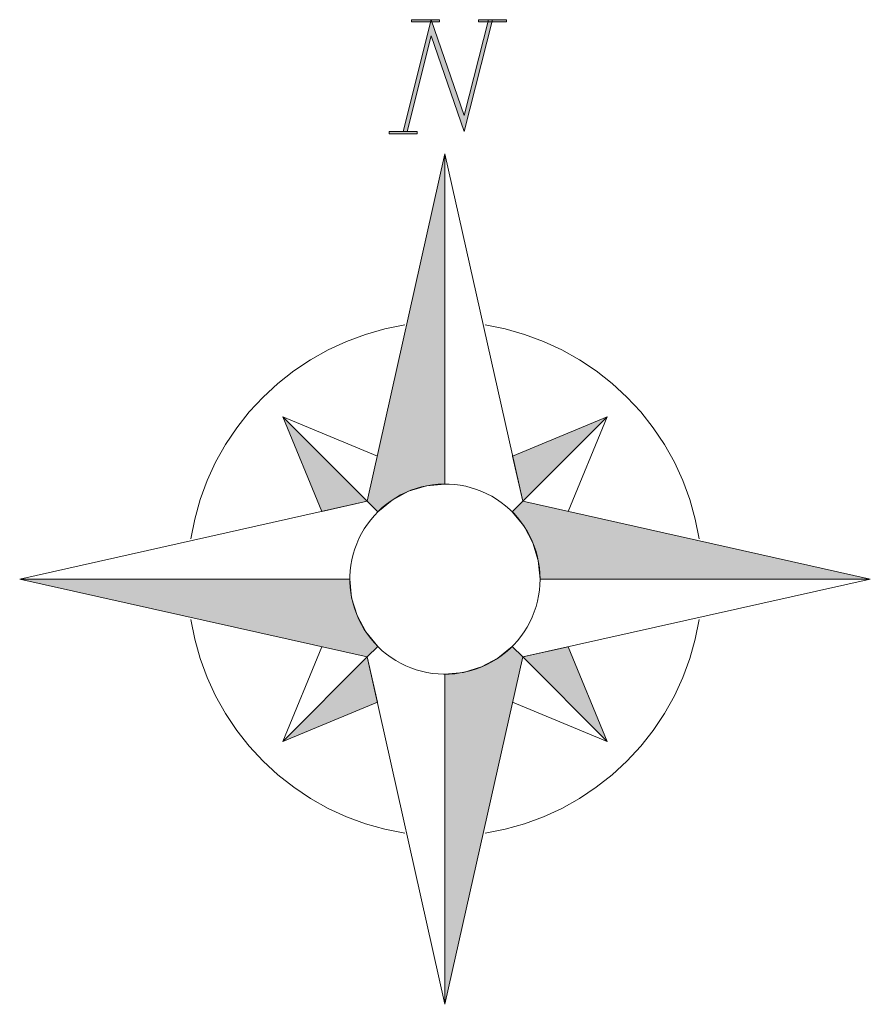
# Model space of a CAD drawing. Extents: x -10358610 to 7437971, y 5523490 to 18957197.
# Tile 4 of 4: x 7429726 to 7429745, y 5529754 to 5529776. Entities that reach past the tile are written whole.
import ezdxf

# ---------------------------------------------------------------- set-up
doc = ezdxf.new("R2010")
doc.units = 0
doc.layers.add('_KK_Wymiary', color=2, linetype='Continuous', lineweight=15)
doc.layers.add('Pieczątka na wyrysie', color=7, linetype='Continuous')

# ---------------------------------------------------------------- blocks, each defined once
blk = doc.blocks.new('A$C799B6814')
at = {"layer": 'Pieczątka na wyrysie', "linetype": 'Continuous', "lineweight": 13}
for points in [[(-0.935, 0.5), (-0.305, 3), (-0.305, 3), (0.43, 0.857), (0.43, 0.857), (0.97, 3), (0.97, 3), (1.06, 3), (1.06, 3), (0.43, 0.5), (0.43, 0.5), (-0.305, 2.642), (-0.305, 2.642), (-0.845, 0.5), (-0.845, 0.5)], [(-0.75, 3), (-0.125, 3), (-0.125, 3), (-0.125, 2.95), (-0.125, 2.95), (-0.75, 2.95), (-0.75, 2.95)], [(0.75, 3), (1.375, 3), (1.375, 3), (1.375, 2.95), (1.375, 2.95), (0.75, 2.95), (0.75, 2.95)], [(-1.25, 0.5), (-0.625, 0.5), (-0.625, 0.5), (-0.625, 0.45), (-0.625, 0.45), (-1.25, 0.45), (-1.25, 0.45)], [(0, 0), (0, -7.375), (0, -7.375), (-0.415, -7.415), (-0.415, -7.415), (-0.812, -7.538), (-0.812, -7.538), (-1.18, -7.733), (-1.18, -7.733), (-1.502, -7.997), (-1.502, -7.997), (-1.737, -7.762), (-1.737, -7.762)], [(-3.625, -5.875), (-1.737, -7.762), (-1.737, -7.762), (-2.75, -7.99), (-2.75, -7.99)], [(3.625, -5.875), (1.737, -7.762), (1.737, -7.762), (1.51, -6.75), (1.51, -6.75)], [(9.5, -9.5), (2.125, -9.5), (2.125, -9.5), (2.085, -9.085), (2.085, -9.085), (1.963, -8.688), (1.963, -8.688), (1.767, -8.32), (1.767, -8.32), (1.502, -7.997), (1.502, -7.997), (1.737, -7.762), (1.737, -7.762)], [(-9.5, -9.5), (-2.125, -9.5), (-2.125, -9.5), (-2.085, -9.915), (-2.085, -9.915), (-1.963, -10.313), (-1.963, -10.313), (-1.767, -10.68), (-1.767, -10.68), (-1.502, -11.003), (-1.502, -11.003), (-1.737, -11.238), (-1.737, -11.238)], [(0, -19), (0, -11.625), (0, -11.625), (0.415, -11.585), (0.415, -11.585), (0.813, -11.462), (0.813, -11.462), (1.18, -11.268), (1.18, -11.268), (1.502, -11.003), (1.502, -11.003), (1.737, -11.238), (1.737, -11.238)], [(3.625, -13.125), (1.737, -11.238), (1.737, -11.238), (2.75, -11.01), (2.75, -11.01)], [(-3.625, -13.125), (-1.737, -11.238), (-1.737, -11.238), (-1.51, -12.25), (-1.51, -12.25)]]:
    blk.add_hatch(color=7, dxfattribs=at).paths.add_polyline_path(points)
at = {"layer": 'Pieczątka na wyrysie', "color": 252, "linetype": 'Continuous', "lineweight": 13, "flags": 128}
for points in [[(-0.935, 0.5), (-0.305, 3), (-0.305, 3), (0.43, 0.857), (0.43, 0.857), (0.97, 3), (0.97, 3), (1.06, 3), (1.06, 3), (0.43, 0.5), (0.43, 0.5), (-0.305, 2.642), (-0.305, 2.642), (-0.845, 0.5), (-0.845, 0.5), (-0.935, 0.5)], [(-0.935, 0.5), (-0.305, 3), (0.43, 0.857), (0.97, 3), (1.06, 3), (0.43, 0.5), (-0.305, 2.642), (-0.845, 0.5)], [(-0.75, 3), (-0.125, 3), (-0.125, 2.95), (-0.75, 2.95)], [(-0.75, 3), (-0.125, 3), (-0.125, 3), (-0.125, 2.95), (-0.125, 2.95), (-0.75, 2.95), (-0.75, 2.95), (-0.75, 3)], [(0.75, 3), (1.375, 3), (1.375, 2.95), (0.75, 2.95)], [(0.75, 3), (1.375, 3), (1.375, 3), (1.375, 2.95), (1.375, 2.95), (0.75, 2.95), (0.75, 2.95), (0.75, 3)], [(-1.25, 0.5), (-0.625, 0.5), (-0.625, 0.45), (-1.25, 0.45)], [(-1.25, 0.5), (-0.625, 0.5), (-0.625, 0.5), (-0.625, 0.45), (-0.625, 0.45), (-1.25, 0.45), (-1.25, 0.45)], [(0, 0), (0, -7.375), (0, -7.375), (-0.415, -7.415), (-0.415, -7.415), (-0.812, -7.538), (-0.812, -7.538), (-1.18, -7.733), (-1.18, -7.733), (-1.502, -7.997), (-1.502, -7.997), (-1.737, -7.762), (-1.737, -7.762), (0, 0)], [(0, 0), (0, -7.375), (-0.415, -7.415), (-0.812, -7.538), (-1.18, -7.733), (-1.502, -7.997), (-1.737, -7.762)], [(-3.625, -5.875), (-1.737, -7.762), (-1.737, -7.762), (-2.75, -7.99), (-2.75, -7.99), (-3.625, -5.875)], [(-3.625, -5.875), (-1.737, -7.762), (-2.75, -7.99)], [(3.625, -5.875), (1.737, -7.762), (1.737, -7.762), (1.51, -6.75), (1.51, -6.75), (3.625, -5.875)], [(3.625, -5.875), (1.737, -7.762), (1.51, -6.75)], [(2.125, -9.5), (2.121, -9.375), (2.11, -9.251), (2.092, -9.128), (2.067, -9.006), (2.034, -8.885), (1.994, -8.766), (1.948, -8.651), (1.894, -8.538), (1.835, -8.429), (1.769, -8.322), (1.697, -8.221), (1.618, -8.123), (1.535, -8.03), (1.446, -7.943), (1.353, -7.861), (1.254, -7.785), (1.151, -7.714), (1.044, -7.649), (0.934, -7.591), (0.82, -7.539), (0.704, -7.495), (0.585, -7.457), (0.464, -7.426), (0.341, -7.402), (0.218, -7.386), (0.094, -7.377), (-0.031, -7.375), (-0.156, -7.381), (-0.28, -7.393), (-0.403, -7.414), (-0.525, -7.441), (-0.645, -7.475), (-0.763, -7.516), (-0.878, -7.565), (-0.99, -7.619), (-1.099, -7.681), (-1.204, -7.748), (-1.304, -7.822), (-1.4, -7.902), (-1.492, -7.986), (-1.578, -8.077), (-1.659, -8.172), (-1.734, -8.271), (-1.803, -8.375), (-1.866, -8.483), (-1.922, -8.594), (-1.972, -8.709), (-2.016, -8.825), (-2.052, -8.945), (-2.081, -9.066), (-2.103, -9.189), (-2.117, -9.313), (-2.124, -9.438), (-2.124, -9.562), (-2.117, -9.687), (-2.103, -9.81), (-2.081, -9.934), (-2.052, -10.055), (-2.016, -10.175), (-1.972, -10.292), (-1.922, -10.405), (-1.866, -10.517), (-1.803, -10.625), (-1.734, -10.729), (-1.659, -10.828), (-1.578, -10.923), (-1.492, -11.014), (-1.4, -11.099), (-1.304, -11.178), (-1.204, -11.251), (-1.099, -11.319), (-0.99, -11.381), (-0.878, -11.435), (-0.763, -11.483), (-0.645, -11.524), (-0.525, -11.559), (-0.403, -11.586), (-0.28, -11.607), (-0.156, -11.619), (-0.031, -11.625), (0.094, -11.623), (0.218, -11.613), (0.341, -11.597), (0.464, -11.574), (0.585, -11.542), (0.704, -11.505), (0.82, -11.46), (0.934, -11.408), (1.044, -11.351), (1.151, -11.286), (1.254, -11.215), (1.353, -11.139), (1.446, -11.057), (1.535, -10.969), (1.618, -10.876), (1.697, -10.779), (1.769, -10.677), (1.835, -10.572), (1.894, -10.462), (1.948, -10.349), (1.994, -10.233), (2.034, -10.115), (2.067, -9.994), (2.092, -9.872), (2.11, -9.749), (2.121, -9.625)], [(9.5, -9.5), (2.125, -9.5), (2.125, -9.5), (2.085, -9.085), (2.085, -9.085), (1.963, -8.688), (1.963, -8.688), (1.767, -8.32), (1.767, -8.32), (1.502, -7.997), (1.502, -7.997), (1.737, -7.762), (1.737, -7.762), (9.5, -9.5)], [(-9.5, -9.5), (-2.125, -9.5), (-2.125, -9.5), (-2.085, -9.915), (-2.085, -9.915), (-1.963, -10.313), (-1.963, -10.313), (-1.767, -10.68), (-1.767, -10.68), (-1.502, -11.003), (-1.502, -11.003), (-1.737, -11.238), (-1.737, -11.238), (-9.5, -9.5)], [(-9.5, -9.5), (-2.125, -9.5), (-2.085, -9.915), (-1.963, -10.313), (-1.767, -10.68), (-1.502, -11.003), (-1.737, -11.238)], [(0, -19), (0, -11.625), (0, -11.625), (0.415, -11.585), (0.415, -11.585), (0.813, -11.462), (0.813, -11.462), (1.18, -11.268), (1.18, -11.268), (1.502, -11.003), (1.502, -11.003), (1.737, -11.238), (1.737, -11.238), (0, -19)], [(3.625, -13.125), (1.737, -11.238), (1.737, -11.238), (2.75, -11.01), (2.75, -11.01), (3.625, -13.125)], [(3.625, -13.125), (1.737, -11.238), (2.75, -11.01)], [(-3.625, -13.125), (-1.737, -11.238), (-1.737, -11.238), (-1.51, -12.25), (-1.51, -12.25), (-3.625, -13.125)], [(-3.625, -13.125), (-1.737, -11.238), (-1.51, -12.25)]]:
    blk.add_lwpolyline(points, close=True, dxfattribs=at)
for points in [[(-0.935, 0.5), (-0.305, 3)], [(-1.737, -7.762), (0, 0), (1.737, -7.762)], [(-5.68, -8.6), (-5.59, -8.158), (-5.468, -7.723), (-5.312, -7.3), (-5.123, -6.89), (-4.903, -6.495), (-4.653, -6.12), (-4.373, -5.765), (-4.065, -5.435), (-3.735, -5.128), (-3.38, -4.848), (-3.005, -4.598), (-2.61, -4.378), (-2.2, -4.188), (-1.778, -4.033), (-1.343, -3.91), (-0.9, -3.82)], [(5.68, -8.6), (5.59, -8.158), (5.468, -7.723), (5.313, -7.3), (5.123, -6.89), (4.903, -6.495), (4.653, -6.12), (4.373, -5.765), (4.065, -5.435), (3.735, -5.128), (3.38, -4.848), (3.005, -4.598), (2.61, -4.378), (2.2, -4.188), (1.778, -4.033), (1.343, -3.91), (0.9, -3.82)], [(-3.625, -5.875), (-1.51, -6.75)], [(3.625, -5.875), (2.75, -7.99)], [(-1.737, -11.238), (-9.5, -9.5), (-1.737, -7.762)], [(1.737, -7.762), (9.5, -9.5), (1.737, -11.238)], [(-5.68, -10.4), (-5.59, -10.843), (-5.468, -11.277), (-5.312, -11.7), (-5.123, -12.11), (-4.903, -12.505), (-4.653, -12.88), (-4.373, -13.235), (-4.065, -13.565), (-3.735, -13.872), (-3.38, -14.152), (-3.005, -14.402), (-2.61, -14.622), (-2.2, -14.813), (-1.778, -14.968), (-1.343, -15.09), (-0.9, -15.18)], [(0.9, -15.18), (1.343, -15.09), (1.778, -14.968), (2.2, -14.813), (2.61, -14.622), (3.005, -14.402), (3.38, -14.152), (3.735, -13.872), (4.065, -13.565), (4.373, -13.235), (4.653, -12.88), (4.903, -12.505), (5.123, -12.11), (5.313, -11.7), (5.468, -11.277), (5.59, -10.843), (5.68, -10.4)], [(-3.625, -13.125), (-2.75, -11.01)], [(1.737, -11.238), (0, -19), (-1.737, -11.238)], [(3.625, -13.125), (1.51, -12.25)]]:
    blk.add_lwpolyline(points, dxfattribs=at)

msp = doc.modelspace()

# ---------------------------------------------------------------- block references
at = {"layer": '_KK_Wymiary'}
msp.add_blockref('A$C799B6814', (7429735.338, 5529773.083), dxfattribs=at)

doc.saveas('drawing.dxf')
